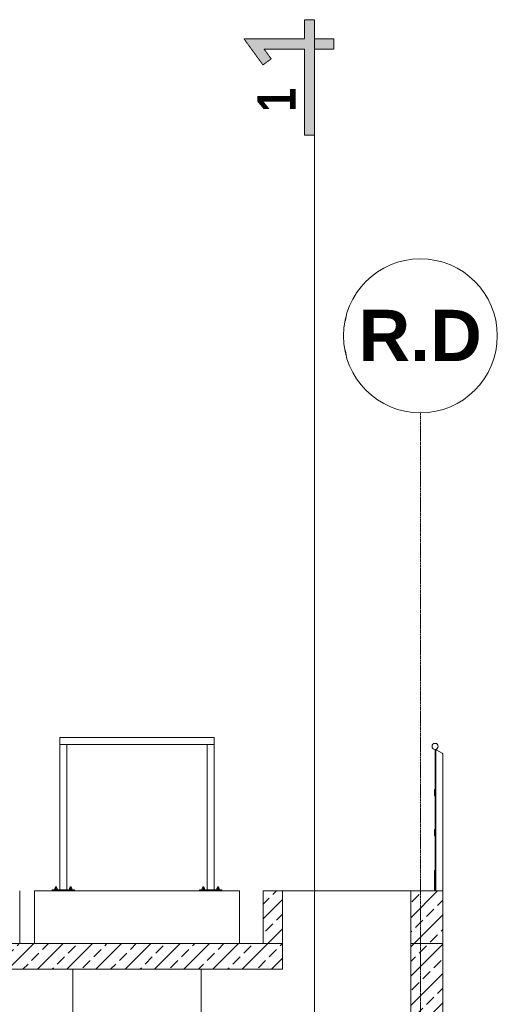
# Model space of a CAD drawing. Header units: millimetres. Extents: x -3176 to 162662, y -36434 to 57907.
# Tile 3 of 155: x 5675 to 9400, y 2277 to 9947. Entities that reach past the tile are written whole.
import ezdxf

# ---------------------------------------------------------------- set-up
doc = ezdxf.new("R2010")
doc.units = ezdxf.units.MM
doc.linetypes.add('DASHED', pattern=[0.75, 0.5, -0.25])
doc.linetypes.add('Przekrój-Przekrój3$0$Linia osi', pattern=[22.225, 12.7, -3.175, 3.175, -3.175])
doc.layers.get('0').update_dxf_attribs({"lineweight": 5})
for name, color, linetype, lineweight in [('!UG_wymiary', 7, 'Continuous', 5), ('G-ANNO-SYMB', 111, 'DASHED', 9), ('Przekrój-Przekrój3$0$A-COLS', 8, 'Continuous', 0), ('Przekrój-Przekrój3$0$A-FLOR', 8, 'Continuous', 0), ('Przekrój-Przekrój3$0$A-FLOR-HRAL', 8, 'Continuous', 0), ('Przekrój-Przekrój3$0$A-FLOR-PATT', 8, 'Continuous', 0), ('Przekrój-Przekrój3$0$A-GENM', 8, 'Continuous', 0), ('Przekrój-Przekrój3$0$A-WALL', 8, 'Continuous', 0), ('Przekrój-Przekrój3$0$A-WALL-PATT', 8, 'Continuous', 0), ('Przekrój-Przekrój3$0$Q-SPCQ', 8, 'Continuous', 0), ('Przekrój-Przekrój3$0$S-BEAM', 8, 'Continuous', 0), ('Przekrój-Przekrój3$0$S-GRID', 8, 'Continuous', 0), ('Przekrój-Przekrój3$0$S-GRID-IDEN', 8, 'Continuous', 0)]:
    doc.layers.add(name, color=color, linetype=linetype, lineweight=lineweight)
doc.styles.add('Arial_B', font='arialbd.ttf', dxfattribs={"height": 400})
doc.styles.add('Przekrój-Przekrój3$0$Arial_B', font='arialbd.ttf', dxfattribs={"height": 400})
pattern_1 = [(45, (5654.37, 1250), (-114.0493, 114.0493), []), (45, (5768.42, 1250), (-114.0493, 114.0493), [80.645, -40.323])]

# ---------------------------------------------------------------- blocks, each defined once
blk = doc.blocks.new('Przekrój-Przekrój3$0$Siatka - KTI_Oznaczenie siatki Okrąg-221993-Przekrój 3')
at = {"layer": 'Przekrój-Przekrój3$0$S-GRID-IDEN', "color": 250}
blk.add_circle((0, 7484.8), 600, dxfattribs=at)
blk = doc.blocks.new('Przekrój-Przekrój3$0$10_06_24_PROJEKT BUDYNEK ROZPREZNY 6170-03_rvt-1-Przekrój 3')
at = {"layer": 'Przekrój-Przekrój3$0$A-FLOR-PATT'}
h = blk.add_hatch(dxfattribs=at)
h.set_pattern_fill('FP_1', color=256, style=0, pattern_type=2)
h.set_pattern_definition(pattern_1)
h.paths.add_polyline_path([(75, 2550), (75, 2750), (-175, 2750), (-175, 2550)])
h.paths.add_polyline_path([(4525, 2550), (4525, 2750), (1075, 2750), (1075, 2550), (4431.1, 2550)])
h.paths.add_polyline_path([(4825, 2550), (7725, 2550), (7725, 2750), (4825, 2750), (4825, 2663.5)])
h.paths.add_polyline_path([(8975, 2550), (8975, 2750), (8725, 2750), (8725, 2550)])
h = blk.add_hatch(dxfattribs=at)
h.set_pattern_fill('FP_1', color=256, style=0, pattern_type=2)
h.set_pattern_definition(pattern_1)
h.paths.add_polyline_path([(75, 2550), (75, 2750), (-175, 2750), (-175, 2550)])
h.paths.add_polyline_path([(4525, 2550), (4525, 2750), (1075, 2750), (1075, 2550), (4431.1, 2550)])
h.paths.add_polyline_path([(4825, 2550), (7725, 2550), (7725, 2750), (4825, 2750), (4825, 2663.5)])
h.paths.add_polyline_path([(8975, 2550), (8975, 2750), (8725, 2750), (8725, 2550)])
at = {"layer": 'Przekrój-Przekrój3$0$A-WALL-PATT'}
h = blk.add_hatch(dxfattribs=at)
h.set_pattern_fill('FP_1', color=256, style=0, pattern_type=2)
h.set_pattern_definition(pattern_1)
h.paths.add_polyline_path([(7725, 2750), (7725, 3160), (7575, 3160), (7575, 2750)])
h = blk.add_hatch(dxfattribs=at)
h.set_pattern_fill('FP_1', color=256, style=0, pattern_type=2)
h.set_pattern_definition(pattern_1)
h.paths.add_polyline_path([(7725, 2750), (7725, 3160), (7575, 3160), (7575, 2750)])
h = blk.add_hatch(dxfattribs=at)
h.set_pattern_fill('FP_1', color=256, style=0, pattern_type=2)
h.set_pattern_definition(pattern_1)
h.paths.add_polyline_path([(8975, 2750), (8975, 3160), (8725, 3160), (8725, 2750)])
h = blk.add_hatch(dxfattribs=at)
h.set_pattern_fill('FP_1', color=256, style=0, pattern_type=2)
h.set_pattern_definition(pattern_1)
h.paths.add_polyline_path([(8975, 2750), (8975, 3160), (8725, 3160), (8725, 2750)])
h = blk.add_hatch(dxfattribs=at)
h.set_pattern_fill('FP_1', color=256, style=0, pattern_type=2)
h.set_pattern_definition(pattern_1)
h.paths.add_polyline_path([(8725, -2100), (8975, -2100), (8975, 2550), (8725, 2550), (8725, 1050)])
h = blk.add_hatch(dxfattribs=at)
h.set_pattern_fill('FP_1', color=256, style=0, pattern_type=2)
h.set_pattern_definition(pattern_1)
h.paths.add_polyline_path([(8725, -2100), (8975, -2100), (8975, 2550), (8725, 2550), (8725, 1050)])
at = {"layer": 'Przekrój-Przekrój3$0$A-COLS'}
for p, q in [((6042.5, 4300), (5987.5, 4300)), ((5987.5, 3170), (5987.5, 4300)), ((6042.5, 4300), (6042.5, 3170)), ((7137.5, 3170), (7137.5, 4300)), ((7192.5, 4300), (7137.5, 4300)), ((7192.5, 3170), (7192.5, 4300)), ((5987.5, 3170), (6042.5, 3170)), ((7137.5, 3170), (7192.5, 3170))]:
    blk.add_line(p, q, dxfattribs=at)
at = {"layer": 'Przekrój-Przekrój3$0$A-FLOR'}
for p, q in [((7725, 2750), (4825, 2750)), ((7725, 2550), (7725, 2750)), ((8975, 2750), (8725, 2750)), ((8725, 2750), (8725, 2550)), ((8975, 2550), (8975, 2750)), ((4825, 2550), (7725, 2550))]:
    blk.add_line(p, q, dxfattribs=at)
at = {"layer": 'Przekrój-Przekrój3$0$A-FLOR-HRAL'}
for p, q in [((8915, 4261.7), (8917, 4261.7)), ((8915, 3950), (8915, 4261.7)), ((8921, 4261.7), (8917, 4261.7)), ((8921, 3160), (8921, 4261.7)), ((8929, 4257.1), (8971, 4232.8)), ((8975, 3160), (8975, 4230.5)), ((8910, 3950), (8910, 3900)), ((8915, 3950), (8910, 3950)), ((8915, 3900), (8915, 3950)), ((8910, 3900), (8915, 3900)), ((8915, 3640), (8915, 3900)), ((8910, 3640), (8910, 3590)), ((8915, 3640), (8910, 3640)), ((8915, 3590), (8915, 3640)), ((8910, 3590), (8915, 3590)), ((8915, 3320), (8915, 3590)), ((8910, 3320), (8910, 3170)), ((8915, 3320), (8910, 3320)), ((8915, 3170), (8915, 3320)), ((8910, 3170), (8915, 3170)), ((8915, 3160), (8915, 3170))]:
    blk.add_line(p, q, dxfattribs=at)
at = {"layer": 'Przekrój-Przekrój3$0$A-FLOR-HRAL', "flags": 128}
for points in [[(8921, 4261.7), (8921.2, 4261.6), (8921.8, 4261.2), (8922.7, 4260.7), (8924, 4260), (8925.5, 4259.1), (8927.2, 4258.1), (8929, 4257.1)], [(8971, 4232.8), (8971.9, 4232.3), (8972.7, 4231.8), (8973.5, 4231.4), (8974.1, 4231), (8974.6, 4230.8), (8974.9, 4230.6), (8975, 4230.5)]]:
    blk.add_lwpolyline(points, dxfattribs=at)
at = {"layer": 'Przekrój-Przekrój3$0$A-FLOR-HRAL'}
for start, end in [(0, 180), (180, 0)]:
    blk.add_arc((8915, 4285.9), 24.1, start, end, dxfattribs=at)
at = {"layer": 'Przekrój-Przekrój3$0$A-GENM'}
for p, q in [((5950.7, 3170.5), (5950.5, 3170.5)), ((5952.5, 3170.5), (5950.5, 3170.5)), ((5964.5, 3170.5), (5962.5, 3170.5)), ((5964.5, 3170.5), (5964.3, 3170.5)), ((6065.7, 3170.5), (6065.5, 3170.5)), ((6067.5, 3170.5), (6065.5, 3170.5)), ((6079.5, 3170.5), (6077.5, 3170.5)), ((6079.5, 3170.5), (6079.3, 3170.5)), ((7102.5, 3170.5), (7100.5, 3170.5)), ((7100.7, 3170.5), (7100.5, 3170.5)), ((7114.5, 3170.5), (7112.5, 3170.5)), ((7114.5, 3170.5), (7114.3, 3170.5)), ((7217.5, 3170.5), (7215.5, 3170.5)), ((7215.7, 3170.5), (7215.5, 3170.5)), ((7229.5, 3170.5), (7227.5, 3170.5)), ((7229.5, 3170.5), (7229.3, 3170.5))]:
    blk.add_line(p, q, dxfattribs=at)
at = {"layer": 'Przekrój-Przekrój3$0$A-WALL'}
for p, q in [((5675, 3160), (5675, 2750)), ((5790, 2750), (5790, 3160)), ((5790, 3160), (5940, 3160)), ((7240, 3160), (5940, 3160)), ((7240, 3160), (7390, 3160)), ((7390, 3160), (7390, 2750)), ((7575, 3160), (7575, 2750)), ((7725, 3160), (7575, 3160)), ((7725, 2750), (7725, 3160)), ((8725, 3160), (7725, 3160)), ((8975, 3160), (8725, 3160)), ((8725, 3160), (8725, 2750)), ((8975, 2750), (8975, 3160)), ((7575, 2750), (7725, 2750)), ((8725, 2750), (8975, 2750)), ((6090, 1050), (6090, 2550)), ((7090, 2550), (7090, 1050)), ((8725, 2550), (8725, -2100)), ((8975, -2100), (8975, 2550))]:
    blk.add_line(p, q, dxfattribs=at)
at = {"layer": 'Przekrój-Przekrój3$0$Q-SPCQ'}
for p, q in [((5945.7, 3172.5), (5945.5, 3172.5)), ((5945.5, 3172.5), (5945.5, 3170)), ((5945.5, 3172.5), (5945.7, 3172.5)), ((5945.7, 3170), (5945.7, 3172.5)), ((5946.4, 3172.5), (5945.7, 3172.5)), ((5945.7, 3172.5), (5946.4, 3172.5)), ((5945.7, 3170), (5945.7, 3172.5)), ((5946.4, 3170), (5946.4, 3172.5)), ((5947.5, 3172.5), (5946.4, 3172.5)), ((5946.4, 3172.5), (5947.5, 3172.5)), ((5946.4, 3170), (5946.4, 3172.5)), ((5947.5, 3170), (5947.5, 3172.5)), ((5949, 3172.5), (5947.5, 3172.5)), ((5947.5, 3170), (5947.5, 3172.5)), ((5957.5, 3182.5), (5948, 3182.5)), ((5948, 3182.5), (5948, 3172.5)), ((5948, 3172.5), (5952.9, 3172.5)), ((5949, 3170), (5949, 3172.5)), ((5950.8, 3172.5), (5949, 3172.5)), ((5949, 3170), (5949, 3172.5)), ((5950.8, 3170), (5950.8, 3172.5)), ((5952.9, 3172.5), (5950.8, 3172.5)), ((5950.8, 3170.5), (5950.8, 3172.5)), ((5952, 3186), (5951.5, 3186)), ((5951.5, 3186), (5951.5, 3182.5)), ((5951.5, 3186), (5952, 3186)), ((5952, 3182.5), (5952, 3186)), ((5953.3, 3186), (5952, 3186)), ((5952, 3186), (5953.2, 3186)), ((5952, 3182.5), (5952, 3186)), ((5952.9, 3170), (5952.9, 3172.5)), ((5955.2, 3172.5), (5952.9, 3172.5)), ((5957.5, 3192), (5953.2, 3192)), ((5953.2, 3192), (5953.2, 3186)), ((5953.3, 3182.5), (5953.3, 3186)), ((5955.2, 3186), (5953.3, 3186)), ((5955.2, 3182.5), (5955.2, 3186)), ((5957.5, 3186), (5955.2, 3186)), ((5955.2, 3170), (5955.2, 3172.5)), ((5957.5, 3172.5), (5955.2, 3172.5)), ((5961.8, 3192), (5957.5, 3192)), ((5957.5, 3192), (5957.5, 3186)), ((5957.5, 3182.5), (5957.5, 3186)), ((5959.8, 3186), (5957.5, 3186)), ((5967, 3182.5), (5957.5, 3182.5)), ((5957.5, 3182.5), (5957.5, 3172.5)), ((5957.5, 3170), (5957.5, 3172.5)), ((5959.8, 3172.5), (5957.5, 3172.5)), ((5959.8, 3182.5), (5959.8, 3186)), ((5961.7, 3186), (5959.8, 3186)), ((5959.8, 3170), (5959.8, 3172.5)), ((5962.1, 3172.5), (5959.8, 3172.5)), ((5961.7, 3182.5), (5961.7, 3186)), ((5963, 3186), (5961.7, 3186)), ((5961.8, 3186), (5961.8, 3192)), ((5961.8, 3186), (5963, 3186)), ((5962.1, 3170), (5962.1, 3172.5)), ((5964.2, 3172.5), (5962.1, 3172.5)), ((5962.1, 3172.5), (5967, 3172.5)), ((5963, 3182.5), (5963, 3186)), ((5963.5, 3186), (5963, 3186)), ((5963, 3186), (5963.5, 3186)), ((5963, 3182.5), (5963, 3186)), ((5963.5, 3182.5), (5963.5, 3186)), ((5964.2, 3170), (5964.2, 3172.5)), ((5966, 3172.5), (5964.2, 3172.5)), ((5964.2, 3170.5), (5964.2, 3172.5)), ((5966, 3170), (5966, 3172.5)), ((5967.5, 3172.5), (5966, 3172.5)), ((5966, 3170), (5966, 3172.5)), ((5967, 3172.5), (5967, 3182.5)), ((5967.5, 3170), (5967.5, 3172.5)), ((5968.6, 3172.5), (5967.5, 3172.5)), ((5967.5, 3172.5), (5968.6, 3172.5)), ((5967.5, 3170), (5967.5, 3172.5)), ((5968.6, 3170), (5968.6, 3172.5)), ((5969.3, 3172.5), (5968.6, 3172.5)), ((5968.6, 3172.5), (5969.3, 3172.5)), ((5968.6, 3170), (5968.6, 3172.5)), ((5969.3, 3170), (5969.3, 3172.5)), ((5969.5, 3172.5), (5969.3, 3172.5)), ((5969.3, 3172.5), (5969.5, 3172.5)), ((5969.3, 3170), (5969.3, 3172.5)), ((5969.5, 3170), (5969.5, 3172.5)), ((6060.7, 3172.5), (6060.5, 3172.5)), ((6060.5, 3172.5), (6060.5, 3170)), ((6060.5, 3172.5), (6060.7, 3172.5)), ((6060.7, 3170), (6060.7, 3172.5)), ((6061.4, 3172.5), (6060.7, 3172.5)), ((6060.7, 3172.5), (6061.4, 3172.5)), ((6060.7, 3170), (6060.7, 3172.5)), ((6061.4, 3170), (6061.4, 3172.5)), ((6062.5, 3172.5), (6061.4, 3172.5)), ((6061.4, 3172.5), (6062.5, 3172.5)), ((6061.4, 3170), (6061.4, 3172.5)), ((6062.5, 3170), (6062.5, 3172.5)), ((6064, 3172.5), (6062.5, 3172.5)), ((6062.5, 3170), (6062.5, 3172.5)), ((6072.5, 3182.5), (6063, 3182.5)), ((6063, 3182.5), (6063, 3172.5)), ((6063, 3172.5), (6067.9, 3172.5)), ((6064, 3170), (6064, 3172.5)), ((6065.8, 3172.5), (6064, 3172.5)), ((6064, 3170), (6064, 3172.5)), ((6065.8, 3170), (6065.8, 3172.5)), ((6067.9, 3172.5), (6065.8, 3172.5)), ((6065.8, 3170.5), (6065.8, 3172.5)), ((6067, 3186), (6066.5, 3186)), ((6066.5, 3186), (6066.5, 3182.5)), ((6066.5, 3186), (6067, 3186)), ((6067, 3182.5), (6067, 3186)), ((6068.3, 3186), (6067, 3186)), ((6067, 3186), (6068.2, 3186)), ((6067, 3182.5), (6067, 3186)), ((6067.9, 3170), (6067.9, 3172.5)), ((6070.2, 3172.5), (6067.9, 3172.5)), ((6072.5, 3192), (6068.2, 3192)), ((6068.2, 3192), (6068.2, 3186)), ((6068.3, 3182.5), (6068.3, 3186)), ((6070.2, 3186), (6068.3, 3186)), ((6070.2, 3182.5), (6070.2, 3186)), ((6072.5, 3186), (6070.2, 3186)), ((6070.2, 3170), (6070.2, 3172.5)), ((6072.5, 3172.5), (6070.2, 3172.5)), ((6076.8, 3192), (6072.5, 3192)), ((6072.5, 3192), (6072.5, 3186)), ((6072.5, 3182.5), (6072.5, 3186)), ((6074.8, 3186), (6072.5, 3186)), ((6082, 3182.5), (6072.5, 3182.5)), ((6072.5, 3182.5), (6072.5, 3172.5)), ((6072.5, 3170), (6072.5, 3172.5)), ((6074.8, 3172.5), (6072.5, 3172.5)), ((6074.8, 3182.5), (6074.8, 3186)), ((6076.7, 3186), (6074.8, 3186)), ((6074.8, 3170), (6074.8, 3172.5)), ((6077.1, 3172.5), (6074.8, 3172.5)), ((6076.7, 3182.5), (6076.7, 3186)), ((6078, 3186), (6076.7, 3186)), ((6076.8, 3186), (6076.8, 3192)), ((6076.8, 3186), (6078, 3186)), ((6077.1, 3170), (6077.1, 3172.5)), ((6079.2, 3172.5), (6077.1, 3172.5)), ((6077.1, 3172.5), (6082, 3172.5)), ((6078, 3182.5), (6078, 3186)), ((6078.5, 3186), (6078, 3186)), ((6078, 3186), (6078.5, 3186)), ((6078, 3182.5), (6078, 3186)), ((6078.5, 3182.5), (6078.5, 3186)), ((6079.2, 3170), (6079.2, 3172.5)), ((6081, 3172.5), (6079.2, 3172.5)), ((6079.2, 3170.5), (6079.2, 3172.5)), ((6081, 3170), (6081, 3172.5)), ((6082.5, 3172.5), (6081, 3172.5)), ((6081, 3170), (6081, 3172.5)), ((6082, 3172.5), (6082, 3182.5)), ((6082.5, 3170), (6082.5, 3172.5)), ((6083.6, 3172.5), (6082.5, 3172.5)), ((6082.5, 3172.5), (6083.6, 3172.5)), ((6082.5, 3170), (6082.5, 3172.5)), ((6083.6, 3170), (6083.6, 3172.5)), ((6084.3, 3172.5), (6083.6, 3172.5)), ((6083.6, 3172.5), (6084.3, 3172.5)), ((6083.6, 3170), (6083.6, 3172.5)), ((6084.3, 3170), (6084.3, 3172.5)), ((6084.5, 3172.5), (6084.3, 3172.5)), ((6084.3, 3172.5), (6084.5, 3172.5)), ((6084.3, 3170), (6084.3, 3172.5)), ((6084.5, 3170), (6084.5, 3172.5)), ((7095.5, 3172.5), (7095.7, 3172.5)), ((7095.5, 3170), (7095.5, 3172.5)), ((7095.7, 3172.5), (7095.5, 3172.5)), ((7095.7, 3172.5), (7096.4, 3172.5)), ((7095.7, 3170), (7095.7, 3172.5)), ((7095.7, 3170), (7095.7, 3172.5)), ((7096.4, 3172.5), (7095.7, 3172.5)), ((7096.4, 3172.5), (7097.5, 3172.5)), ((7096.4, 3170), (7096.4, 3172.5)), ((7096.4, 3170), (7096.4, 3172.5)), ((7097.5, 3172.5), (7096.4, 3172.5)), ((7097.5, 3170), (7097.5, 3172.5)), ((7097.5, 3170), (7097.5, 3172.5)), ((7099, 3172.5), (7097.5, 3172.5)), ((7107.5, 3182.5), (7098, 3182.5)), ((7098, 3182.5), (7098, 3172.5)), ((7098, 3172.5), (7102.9, 3172.5)), ((7099, 3170), (7099, 3172.5)), ((7099, 3170), (7099, 3172.5)), ((7100.8, 3172.5), (7099, 3172.5)), ((7100.8, 3170.5), (7100.8, 3172.5)), ((7100.8, 3170), (7100.8, 3172.5)), ((7102.9, 3172.5), (7100.8, 3172.5)), ((7101.5, 3186), (7102, 3186)), ((7101.5, 3182.5), (7101.5, 3186)), ((7102, 3186), (7101.5, 3186)), ((7102, 3186), (7103.2, 3186)), ((7102, 3182.5), (7102, 3186)), ((7102, 3182.5), (7102, 3186)), ((7103.3, 3186), (7102, 3186)), ((7102.9, 3170), (7102.9, 3172.5)), ((7105.2, 3172.5), (7102.9, 3172.5)), ((7107.5, 3192), (7103.2, 3192)), ((7103.2, 3192), (7103.2, 3186)), ((7103.3, 3182.5), (7103.3, 3186)), ((7105.2, 3186), (7103.3, 3186)), ((7105.2, 3182.5), (7105.2, 3186)), ((7107.5, 3186), (7105.2, 3186)), ((7105.2, 3170), (7105.2, 3172.5)), ((7107.5, 3172.5), (7105.2, 3172.5)), ((7111.8, 3192), (7107.5, 3192)), ((7107.5, 3192), (7107.5, 3186)), ((7107.5, 3182.5), (7107.5, 3186)), ((7109.8, 3186), (7107.5, 3186)), ((7117, 3182.5), (7107.5, 3182.5)), ((7107.5, 3182.5), (7107.5, 3172.5)), ((7107.5, 3170), (7107.5, 3172.5)), ((7109.8, 3172.5), (7107.5, 3172.5)), ((7109.8, 3182.5), (7109.8, 3186)), ((7111.7, 3186), (7109.8, 3186)), ((7109.8, 3170), (7109.8, 3172.5)), ((7112.1, 3172.5), (7109.8, 3172.5)), ((7111.7, 3186), (7113, 3186)), ((7111.7, 3182.5), (7111.7, 3186)), ((7113, 3186), (7111.7, 3186)), ((7111.8, 3192), (7111.8, 3186)), ((7112.1, 3170), (7112.1, 3172.5)), ((7114.2, 3172.5), (7112.1, 3172.5)), ((7112.6, 3172.5), (7117, 3172.5)), ((7113, 3186), (7113.5, 3186)), ((7113, 3182.5), (7113, 3186)), ((7113, 3182.5), (7113, 3186)), ((7113.5, 3186), (7113, 3186)), ((7113.5, 3186), (7113.5, 3182.5)), ((7114.2, 3170.5), (7114.2, 3172.5)), ((7114.2, 3170), (7114.2, 3172.5)), ((7116, 3172.5), (7114.2, 3172.5)), ((7116, 3170), (7116, 3172.5)), ((7116, 3170), (7116, 3172.5)), ((7117.5, 3172.5), (7116, 3172.5)), ((7117, 3182.5), (7117, 3172.5)), ((7117.5, 3172.5), (7118.6, 3172.5)), ((7117.5, 3170), (7117.5, 3172.5)), ((7117.5, 3170), (7117.5, 3172.5)), ((7118.6, 3172.5), (7117.5, 3172.5)), ((7118.6, 3172.5), (7119.3, 3172.5)), ((7118.6, 3170), (7118.6, 3172.5)), ((7118.6, 3170), (7118.6, 3172.5)), ((7119.3, 3172.5), (7118.6, 3172.5)), ((7119.3, 3172.5), (7119.5, 3172.5)), ((7119.3, 3170), (7119.3, 3172.5)), ((7119.3, 3170), (7119.3, 3172.5)), ((7119.5, 3172.5), (7119.3, 3172.5)), ((7119.5, 3172.5), (7119.5, 3170)), ((7210.5, 3172.5), (7210.7, 3172.5)), ((7210.5, 3170), (7210.5, 3172.5)), ((7210.7, 3172.5), (7210.5, 3172.5)), ((7210.7, 3172.5), (7211.4, 3172.5)), ((7210.7, 3170), (7210.7, 3172.5)), ((7210.7, 3170), (7210.7, 3172.5)), ((7211.4, 3172.5), (7210.7, 3172.5)), ((7211.4, 3172.5), (7212.5, 3172.5)), ((7211.4, 3170), (7211.4, 3172.5)), ((7211.4, 3170), (7211.4, 3172.5)), ((7212.5, 3172.5), (7211.4, 3172.5)), ((7212.5, 3170), (7212.5, 3172.5)), ((7212.5, 3170), (7212.5, 3172.5)), ((7214, 3172.5), (7212.5, 3172.5)), ((7222.5, 3182.5), (7213, 3182.5)), ((7213, 3182.5), (7213, 3172.5)), ((7213, 3172.5), (7217.9, 3172.5)), ((7214, 3170), (7214, 3172.5)), ((7214, 3170), (7214, 3172.5)), ((7215.8, 3172.5), (7214, 3172.5)), ((7215.8, 3170.5), (7215.8, 3172.5)), ((7215.8, 3170), (7215.8, 3172.5)), ((7217.9, 3172.5), (7215.8, 3172.5)), ((7216.5, 3186), (7217, 3186)), ((7216.5, 3182.5), (7216.5, 3186)), ((7217, 3186), (7216.5, 3186)), ((7217, 3186), (7218.2, 3186)), ((7217, 3182.5), (7217, 3186)), ((7217, 3182.5), (7217, 3186)), ((7218.3, 3186), (7217, 3186)), ((7217.9, 3170), (7217.9, 3172.5)), ((7220.2, 3172.5), (7217.9, 3172.5)), ((7222.5, 3192), (7218.2, 3192)), ((7218.2, 3192), (7218.2, 3186)), ((7218.3, 3182.5), (7218.3, 3186)), ((7220.2, 3186), (7218.3, 3186)), ((7220.2, 3182.5), (7220.2, 3186)), ((7222.5, 3186), (7220.2, 3186)), ((7220.2, 3170), (7220.2, 3172.5)), ((7222.5, 3172.5), (7220.2, 3172.5)), ((7226.8, 3192), (7222.5, 3192)), ((7222.5, 3192), (7222.5, 3186)), ((7222.5, 3182.5), (7222.5, 3186)), ((7224.8, 3186), (7222.5, 3186)), ((7232, 3182.5), (7222.5, 3182.5)), ((7222.5, 3182.5), (7222.5, 3172.5)), ((7222.5, 3170), (7222.5, 3172.5)), ((7224.8, 3172.5), (7222.5, 3172.5)), ((7224.8, 3182.5), (7224.8, 3186)), ((7226.7, 3186), (7224.8, 3186)), ((7224.8, 3170), (7224.8, 3172.5)), ((7227.1, 3172.5), (7224.8, 3172.5)), ((7226.7, 3182.5), (7226.7, 3186)), ((7228, 3186), (7226.7, 3186)), ((7226.8, 3192), (7226.8, 3186)), ((7226.8, 3186), (7228, 3186)), ((7227.1, 3170), (7227.1, 3172.5)), ((7229.2, 3172.5), (7227.1, 3172.5)), ((7227.1, 3172.5), (7232, 3172.5)), ((7228, 3186), (7228.5, 3186)), ((7228, 3182.5), (7228, 3186)), ((7228, 3182.5), (7228, 3186)), ((7228.5, 3186), (7228, 3186)), ((7228.5, 3186), (7228.5, 3182.5)), ((7229.2, 3170.5), (7229.2, 3172.5)), ((7229.2, 3170), (7229.2, 3172.5)), ((7231, 3172.5), (7229.2, 3172.5)), ((7231, 3170), (7231, 3172.5)), ((7231, 3170), (7231, 3172.5)), ((7232.5, 3172.5), (7231, 3172.5)), ((7232, 3182.5), (7232, 3172.5)), ((7232.5, 3172.5), (7233.6, 3172.5)), ((7232.5, 3170), (7232.5, 3172.5)), ((7232.5, 3170), (7232.5, 3172.5)), ((7233.6, 3172.5), (7232.5, 3172.5)), ((7233.6, 3172.5), (7234.3, 3172.5)), ((7233.6, 3170), (7233.6, 3172.5)), ((7233.6, 3170), (7233.6, 3172.5)), ((7234.3, 3172.5), (7233.6, 3172.5)), ((7234.3, 3172.5), (7234.5, 3172.5)), ((7234.3, 3170), (7234.3, 3172.5)), ((7234.3, 3170), (7234.3, 3172.5)), ((7234.5, 3172.5), (7234.3, 3172.5)), ((7234.5, 3172.5), (7234.5, 3170))]:
    blk.add_line(p, q, dxfattribs=at)
at = {"layer": 'Przekrój-Przekrój3$0$S-BEAM'}
for p, q in [((5987.5, 4300), (5987.5, 4355)), ((5987.5, 4355), (7192.5, 4355)), ((5987.5, 4300), (7192.5, 4300)), ((7192.5, 4355), (7192.5, 4300)), ((5927.5, 3170), (6102.5, 3170)), ((5927.5, 3170), (5927.5, 3160)), ((6102.5, 3170), (6102.5, 3160)), ((7077.5, 3170), (7252.5, 3170)), ((7077.5, 3170), (7077.5, 3160)), ((7252.5, 3160), (7252.5, 3170))]:
    blk.add_line(p, q, dxfattribs=at)
at = {"layer": 'Przekrój-Przekrój3$0$S-GRID', "linetype": 'Przekrój-Przekrój3$0$Linia osi'}
blk.add_line((8800, -3849.4), (8800, 6884.8), dxfattribs=at)
at = {"layer": 'Przekrój-Przekrój3$0$S-GRID-IDEN', "insert": (8316.9, 7687.3), "char_height": 400, "width": 1170.464, "attachment_point": 1, "style": 'Przekrój-Przekrój3$0$Arial_B', "bg_fill": 3, "box_fill_scale": 1.25, "bg_fill_color": 256, "bg_fill_true_color": 13158600, "bg_fill_transparency": 0}
blk.add_mtext('R.D', dxfattribs=at)
at = {"layer": 'Przekrój-Przekrój3$0$S-GRID-IDEN', "color": 10, "lineweight": 5}
blk.add_blockref('Przekrój-Przekrój3$0$Siatka - KTI_Oznaczenie siatki Okrąg-221993-Przekrój 3', (8800, 0), dxfattribs=at)
blk = doc.blocks.new('Przekrój-Przekrój3')
at = {"lineweight": 5}
blk.add_blockref('Przekrój-Przekrój3$0$10_06_24_PROJEKT BUDYNEK ROZPREZNY 6170-03_rvt-1-Przekrój 3', (0, 0), dxfattribs=at)

msp = doc.modelspace()

# ---------------------------------------------------------------- hatches: boundary and pattern name
at = {"layer": 'G-ANNO-SYMB', "true_color": 0x000000, "extrusion": (0, 0, -1)}
msp.add_hatch(color=18, dxfattribs=at).paths.add_polyline_path([(-7975, 9797.22), (-7975, 9947.22), (-7895, 9947.22), (-7895, 9797.22), (-7425, 9797.22), (-7571.95, 9594.97), (-7636.67, 9641.99), (-7582.01, 9717.22), (-7895, 9717.22), (-7895, 9047.22), (-7975, 9047.22), (-7975, 9717.22), (-8125, 9717.22), (-8125, 9797.22)])

# ---------------------------------------------------------------- linework, layer by layer
at = {"layer": 'G-ANNO-SYMB', "color": 18, "true_color": 0x000000, "extrusion": (0, 0, -1)}
for p, q in [((7895, 9797.22), (7895, 9947.22)), ((7895, 9947.22), (7975, 9947.22)), ((7975, 9947.22), (7975, 9797.22)), ((7975, 9947.22), (7975, 8747.22)), ((7571.95, 9594.97), (7425, 9797.22)), ((7425, 9797.22), (7895, 9797.22)), ((7975, 9797.22), (8125, 9797.22)), ((8125, 9797.22), (8125, 9717.22)), ((7895, 9717.22), (7582.01, 9717.22)), ((7582.01, 9717.22), (7636.67, 9641.99)), ((7895, 9047.22), (7895, 9717.22)), ((8125, 9717.22), (7975, 9717.22)), ((7975, 9717.22), (7975, 9047.22)), ((7636.67, 9641.99), (7571.95, 9594.97)), ((7975, 9047.22), (7895, 9047.22))]:
    msp.add_line(p, q, dxfattribs=at)

# ---------------------------------------------------------------- block references
at = {"layer": '!UG_wymiary'}
msp.add_blockref('Przekrój-Przekrój3', (0, 0), dxfattribs=at)

# ---------------------------------------------------------------- texts
at = {"layer": 'G-ANNO-SYMB', "color": 18, "true_color": 0x000000, "style": 'Arial_B', "width": 0.8}
msp.add_text('1', height=300, rotation=90, dxfattribs=at).set_placement((7827.48, 9229.7))

# ---------------------------------------------------------------- next in the draw order: linework, layer by layer
at = {"layer": 'G-ANNO-SYMB', "color": 18, "true_color": 0x000000}
msp.add_line((7975, 9947.22), (7975, -4192.66), dxfattribs=at)

doc.saveas('drawing.dxf')
